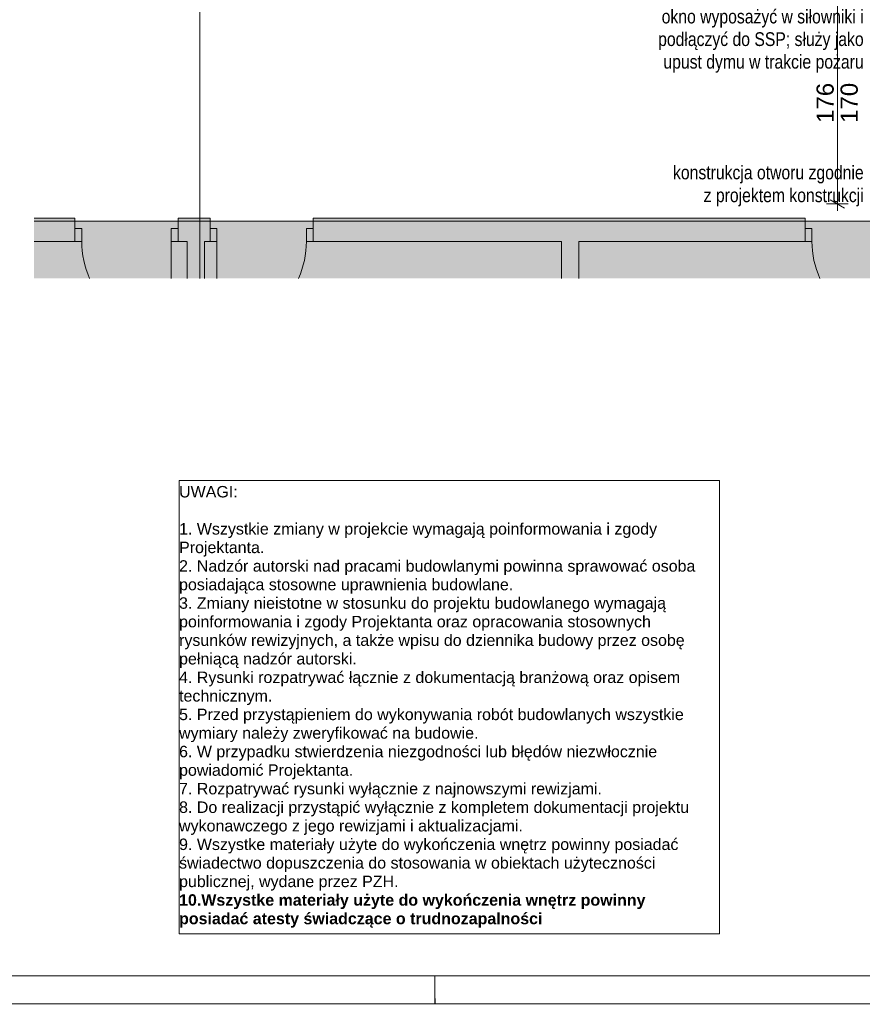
# Paper-space layout 'A-35 RZUT - PIĘTRO 5' of a CAD drawing. Header units: millimetres. Extents: x 0 to 800, y 0 to 500.
# Tile 7 of 18: x 547 to 695, y 0 to 172. Entities that reach past the tile are written whole.
import ezdxf
from ezdxf.xclip import XClip

# ---------------------------------------------------------------- set-up
doc = ezdxf.new("R2010")
doc.units = ezdxf.units.MM
doc.header["$MEASUREMENT"] = 0
doc.header["$XCLIPFRAME"] = 0
doc.linetypes.add('DASHDOTX2', pattern=[1000, 500, -250, 0, -250])
doc.linetypes.add('PRZERYWANA_DU_A', pattern=[550, 350, -200])
for name, color, linetype, lineweight in [('0_Nr_pióra__2', 8, 'Continuous', 13), ('A_Arkusz_Nr_pióra__1', 7, 'Continuous', 20), ('A_wymiary_Nr_pióra__1', 7, 'Continuous', 20), ('A_wymiary_Nr_pióra__2', 8, 'Continuous', 13), ('A_ściany_Nr_pióra__1', 7, 'Continuous', 20), ('Drzwi Archicad_Nr_pióra__1', 7, 'Continuous', 20)]:
    doc.layers.add(name, color=color, linetype=linetype, lineweight=lineweight)
for name, color, linetype, lineweight, true_color in [('A_Arkusz_Nr_pióra__237', 7, 'Continuous', 5, 0x343434), ('A_opis_Nr_pióra__8', 7, 'Continuous', 13, 0x4c4c4c), ('A_osie_Nr_pióra__16', 7, 'Continuous', 5, 0x0f0f0f)]:
    doc.layers.add(name, color=color, linetype=linetype, lineweight=lineweight, true_color=true_color)
for name, color, linetype in [('A_podrys', 7, 'Continuous'), ('A_ściany', 7, 'Continuous'), ('Drzwi Archicad', 7, 'Continuous')]:
    doc.layers.add(name, color=color, linetype=linetype)
doc.styles.add('STYL_AUTOMATYCZNY_1', font='arial.ttf')
doc.styles.add('STYL_AUTOMATYCZNY_2', font='ARIALN.TTF')
doc.styles.add('STYL_AUTOMATYCZNY_5', font='arial.ttf')

# ---------------------------------------------------------------- blocks, each defined once
blk = doc.blocks.new('Rysunek_2_2', base_point=(-3499.63, -631.4))
at = {"linetype": 'Continuous', "lineweight": 0, "true_color": 0x484848}
blk.add_hatch(color=251, dxfattribs=at).paths.add_polyline_path([(780.1, 478.17), (549.97, 478.17), (549.97, 454.37), (742.1, 454.37), (742.1, 136.75), (549.97, 136.75), (549.97, 126.75), (780.1, 126.75)])
at = {"layer": 'A_ściany', "linetype": 'Continuous', "lineweight": 0, "true_color": 0x000000}
for points in [[(557.11, 137.25), (549.97, 137.25), (549.97, 133.19), (557.11, 133.19)], [(575.16, 133.19), (580.73, 133.19), (580.73, 137.25), (575.16, 137.25)], [(598.78, 137.25), (598.78, 133.19), (684.71, 133.19), (684.71, 137.25)], [(579.76, 133.19), (576.76, 133.19), (576.76, 126.75), (579.76, 126.75)], [(645.16, 133.19), (642.16, 133.19), (642.16, 126.75), (645.16, 126.75)]]:
    blk.add_hatch(color=18, dxfattribs=at).paths.add_polyline_path(points)
at = {"layer": 'Drzwi Archicad', "linetype": 'Continuous', "lineweight": 0, "true_color": 0xfdfdfd}
for points in [[(557.11, 135.49), (557.11, 133.19), (558.31, 133.19), (558.31, 135.49)], [(575.16, 133.19), (575.16, 135.49), (573.96, 135.49), (573.96, 133.19)], [(580.73, 133.19), (581.93, 133.19), (581.93, 135.49), (580.73, 135.49)], [(598.78, 135.49), (597.58, 135.49), (597.58, 133.19), (598.78, 133.19)], [(684.71, 135.49), (684.71, 133.19), (685.91, 133.19), (685.91, 135.49)]]:
    blk.add_hatch(color=7, dxfattribs=at).paths.add_polyline_path(points)
at = {"layer": '0_Nr_pióra__2', "color": 8, "linetype": 'PRZERYWANA_DU_A', "lineweight": 13, "ltscale": 2, "flags": 128}
blk.add_lwpolyline([(549.97, 136.75), (742.1, 136.75), (742.1, 454.37), (549.97, 454.37)], dxfattribs=at)
at = {"layer": 'A_osie_Nr_pióra__16', "color": 250, "linetype": 'DASHDOTX2', "lineweight": 5, "ltscale": 2, "true_color": 0x0f0f0f}
blk.add_line((578.96, 425.66), (578.96, 126.75), dxfattribs=at)
at = {"layer": 'A_wymiary_Nr_pióra__1', "color": 7, "linetype": 'Continuous', "lineweight": 20, "ltscale": 2}
blk.add_line((689.11, 140.47), (691.61, 139.03), dxfattribs=at)
at = {"layer": 'A_wymiary_Nr_pióra__2', "color": 8, "linetype": 'Continuous', "lineweight": 13, "ltscale": 2}
for p, q in [((690.36, 139.75), (690.36, 174.95)), ((692.23, 139.75), (688.48, 139.75)), ((690.36, 138.53), (690.36, 139.75))]:
    blk.add_line(p, q, dxfattribs=at)
at = {"layer": 'A_ściany_Nr_pióra__1', "color": 7, "linetype": 'Continuous', "lineweight": 20, "ltscale": 2}
for p, q in [((557.11, 137.25), (556.37, 137.25)), ((557.11, 135.49), (557.11, 137.25)), ((575.16, 137.25), (575.9, 137.25)), ((575.16, 135.49), (575.16, 137.25)), ((580.73, 137.25), (579.99, 137.25)), ((580.73, 135.49), (580.73, 137.25)), ((598.78, 137.25), (599.52, 137.25)), ((598.78, 135.49), (598.78, 137.25)), ((684.71, 137.25), (683.97, 137.25)), ((684.71, 135.49), (684.71, 137.25)), ((557.11, 133.19), (557.11, 135.49)), ((575.16, 133.19), (575.16, 135.49)), ((580.73, 133.19), (580.73, 135.49)), ((598.78, 133.19), (598.78, 135.49)), ((684.71, 133.19), (684.71, 135.49)), ((557.11, 133.19), (556.17, 133.19)), ((575.16, 133.19), (576.1, 133.19)), ((580.73, 133.19), (579.79, 133.19)), ((598.78, 133.19), (599.72, 133.19)), ((684.71, 133.19), (683.77, 133.19))]:
    blk.add_line(p, q, dxfattribs=at)
at = {"layer": 'A_ściany_Nr_pióra__1', "color": 7, "linetype": 'Continuous', "lineweight": 20, "ltscale": 2, "flags": 128}
for points in [[(557.11, 137.25), (549.97, 137.25)], [(580.73, 137.25), (575.16, 137.25)], [(684.71, 137.25), (598.78, 137.25)], [(549.97, 133.19), (557.11, 133.19)], [(575.16, 133.19), (576.76, 133.19)], [(576.76, 133.19), (576.76, 126.75)], [(579.76, 133.19), (580.73, 133.19)], [(579.76, 126.75), (579.76, 133.19)], [(598.78, 133.19), (642.16, 133.19)], [(642.16, 133.19), (642.16, 126.75)], [(645.16, 133.19), (684.71, 133.19)], [(645.16, 126.75), (645.16, 133.19)]]:
    blk.add_lwpolyline(points, dxfattribs=at)
at = {"layer": 'Drzwi Archicad_Nr_pióra__1', "color": 7, "linetype": 'Continuous', "lineweight": 20, "ltscale": 2}
for p, q in [((557.11, 137.25), (556.37, 137.25)), ((557.11, 137.25), (556.37, 137.25)), ((557.11, 135.49), (557.11, 137.25)), ((557.11, 135.49), (557.11, 137.25)), ((575.16, 135.49), (575.16, 137.25)), ((575.16, 135.49), (575.16, 137.25)), ((575.16, 137.25), (575.9, 137.25)), ((575.16, 137.25), (575.9, 137.25)), ((580.73, 137.25), (579.99, 137.25)), ((580.73, 137.25), (579.99, 137.25)), ((580.73, 135.49), (580.73, 137.25)), ((580.73, 135.49), (580.73, 137.25)), ((598.78, 135.49), (598.78, 137.25)), ((598.78, 135.49), (598.78, 137.25)), ((598.78, 137.25), (599.52, 137.25)), ((598.78, 137.25), (599.52, 137.25)), ((684.71, 137.25), (683.97, 137.25)), ((684.71, 137.25), (683.97, 137.25)), ((684.71, 135.49), (684.71, 137.25)), ((684.71, 135.49), (684.71, 137.25)), ((557.11, 135.49), (558.31, 135.49)), ((557.11, 133.19), (557.11, 135.49)), ((557.11, 133.19), (557.11, 135.49)), ((557.11, 133.19), (557.11, 135.49)), ((558.31, 135.49), (558.31, 133.19)), ((573.96, 133.19), (573.96, 135.49)), ((573.96, 135.49), (575.16, 135.49)), ((575.16, 135.49), (575.16, 133.19)), ((575.16, 133.19), (575.16, 135.49)), ((575.16, 133.19), (575.16, 135.49)), ((581.93, 135.49), (580.73, 135.49)), ((580.73, 135.49), (580.73, 133.19)), ((580.73, 133.19), (580.73, 135.49)), ((580.73, 133.19), (580.73, 135.49)), ((581.93, 133.19), (581.93, 135.49)), ((598.78, 135.49), (597.58, 135.49)), ((597.58, 135.49), (597.58, 133.19)), ((598.78, 133.19), (598.78, 135.49)), ((598.78, 133.19), (598.78, 135.49)), ((598.78, 133.19), (598.78, 135.49)), ((684.71, 135.49), (685.91, 135.49)), ((684.71, 133.19), (684.71, 135.49)), ((684.71, 133.19), (684.71, 135.49)), ((684.71, 133.19), (684.71, 135.49)), ((685.91, 135.49), (685.91, 133.19)), ((557.11, 133.19), (556.17, 133.19)), ((557.11, 133.19), (556.17, 133.19)), ((558.31, 133.19), (557.11, 133.19)), ((575.16, 133.19), (573.96, 133.19)), ((573.96, 133.19), (573.96, 126.75)), ((575.16, 133.19), (576.1, 133.19)), ((575.16, 133.19), (576.1, 133.19)), ((580.73, 133.19), (579.79, 133.19)), ((580.73, 133.19), (579.79, 133.19)), ((580.73, 133.19), (581.93, 133.19)), ((581.93, 133.19), (581.93, 126.75)), ((597.58, 133.19), (598.78, 133.19)), ((598.78, 133.19), (599.72, 133.19)), ((598.78, 133.19), (599.72, 133.19)), ((684.71, 133.19), (683.77, 133.19)), ((684.71, 133.19), (683.77, 133.19)), ((685.91, 133.19), (684.71, 133.19))]:
    blk.add_line(p, q, dxfattribs=at)
for centre, start, end in [((573.96, 133.19), 180, 204.2941), ((581.93, 133.19), 335.7059, 0), ((701.56, 133.19), 180, 204.2941)]:
    blk.add_arc(centre, 15.65, start, end, dxfattribs=at)
at = {"layer": 'A_opis_Nr_pióra__8', "color": 251, "linetype": 'Continuous', "lineweight": 13, "true_color": 0x4c4c4c, "char_height": 2.4, "attachment_point": 6, "style": 'STYL_AUTOMATYCZNY_2'}
for s, insert, width, line_spacing_factor in [('\\A1;{\\pqr;\\fArial Narrow|b0|i0|c238|p0;\\W1.000000;okno wyposażyć w siłowniki i podłączyć do SSP; służy jako upust dymu w trakcie pożaru}', (694.95, 168.19), 36.3149, 0.987309), ('\\A1;{\\pqr;\\fArial Narrow|b0|i0|c238|p0;\\W1.000000;konstrukcja otworu zgodnie z projektem konstrukcji}', (694.95, 142.9), 33.909, 0.996837)]:
    blk.add_mtext(s, dxfattribs=dict(at, insert=insert, width=width, line_spacing_factor=line_spacing_factor))
at = {"layer": 'A_wymiary_Nr_pióra__1', "color": 7, "linetype": 'Continuous', "lineweight": 20, "char_height": 3, "width": 6.8645, "attachment_point": 7, "rotation": 90, "style": 'STYL_AUTOMATYCZNY_5'}
for s, insert in [('\\A1;{\\pql;\\fArial|b0|i0|c238|p0;\\W1.000000;176}', (689.76, 153.92)), ('\\A1;{\\pql;\\fArial|b0|i0|c238|p0;\\W1.000000;170}', (693.96, 153.92))]:
    blk.add_mtext(s, dxfattribs=dict(at, insert=insert))

psp = doc.layouts.new('A-35 RZUT - PIĘTRO 5')

# ---------------------------------------------------------------- linework, layer by layer
at = {"layer": '0_Nr_pióra__2', "color": 8, "linetype": 'Continuous', "lineweight": 13, "flags": 128}
psp.add_lwpolyline([(575.32, 91.43), (669.74, 91.43), (669.74, 12.24), (575.32, 12.24)], close=True, dxfattribs=at)
at = {"layer": 'A_Arkusz_Nr_pióra__1', "color": 7, "linetype": 'Continuous', "lineweight": 20}
psp.add_line((795.1, 4.9), (29.9, 4.9), dxfattribs=at)
at = {"layer": 'A_Arkusz_Nr_pióra__1', "color": 7, "linetype": 'Continuous', "lineweight": 20, "flags": 128}
psp.add_lwpolyline([(0, 500), (800, 500), (800, 0), (0, 0)], close=True, dxfattribs=at)
at = {"layer": 'A_Arkusz_Nr_pióra__237', "color": 250, "linetype": 'Continuous', "lineweight": 5, "true_color": 0x343434}
for p, q in [((620, 0), (620, 4.9)), ((620.1, -0.1), (620.1, 0.9))]:
    psp.add_line(p, q, dxfattribs=at)

# ---------------------------------------------------------------- block references
at = {"layer": 'A_podrys', "color": 37, "linetype": 'Continuous', "lineweight": 5, "true_color": 0x656532}
ref = psp.add_blockref('Rysunek_2_2', (-3499.63, -631.4), dxfattribs=at)
XClip(ref).set_block_clipping_path([(549.9695795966, 126.7487186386), (780.1, 478.1668323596)])

# ---------------------------------------------------------------- texts
at = {"layer": '0_Nr_pióra__2', "color": 8, "linetype": 'Continuous', "lineweight": 13, "insert": (575.32, 90.47), "char_height": 2, "width": 93.4245, "attachment_point": 1, "line_spacing_factor": 0.972584, "style": 'STYL_AUTOMATYCZNY_1'}
psp.add_mtext('\\A1;{\\pql;\\fArial|b0|i0|c238|p0;\\W1.000000;UWAGI:\\P\\pql;\\fArial|b0|i0|c238|p0;\\W1.000000;\\P\\pql;\\fArial|b0|i0|c238|p0;\\W1.000000;1. Wszystkie zmiany w projekcie wymagają poinformowania i zgody Projektanta.\\P\\pql;\\fArial|b0|i0|c238|p0;\\W1.000000;2. Nadzór autorski nad pracami budowlanymi powinna sprawować osoba posiadająca stosowne uprawnienia budowlane.\\P\\pql;\\fArial|b0|i0|c238|p0;\\W1.000000;3. Zmiany nieistotne w stosunku do projektu budowlanego wymagają poinformowania i zgody Projektanta oraz opracowania stosownych rysunków rewizyjnych, a także wpisu do dziennika budowy przez osobę pełniącą nadzór autorski.\\P\\pql;\\fArial|b0|i0|c238|p0;\\W1.000000;4. Rysunki rozpatrywać łącznie z dokumentacją branżową oraz opisem technicznym.\\P\\pql;\\pt3.76365;\\fArial|b0|i0|c238|p0;\\W1.000000;5. Przed przystąpieniem do wykonywania robót budowlanych wszystkie wymiary należy zweryfikować na budowie.\\P\\pql;\\fArial|b0|i0|c238|p0;\\W1.000000;6. W przypadku stwierdzenia niezgodności lub błędów niezwłocznie powiadomić Projektanta.\\P\\pql;\\fArial|b0|i0|c238|p0;\\W1.000000;7. Rozpatrywać rysunki wyłącznie z najnowszymi rewizjami.\\P\\pql;\\fArial|b0|i0|c238|p0;\\W1.000000;8. Do realizacji przystąpić wyłącznie z kompletem dokumentacji projektu wykonawczego z jego rewizjami i aktualizacjami.\\P\\pql;\\fArial|b0|i0|c238|p0;\\W1.000000;9. Wszystke materiały użyte do wykończenia wnętrz powinny posiadać świadectwo dopuszczenia do stosowania w obiektach użyteczności publicznej, wydane przez PZH.\\P\\pql;\\fArial|b1|i0|c238|p0;\\W1.000000;10.Wszystke materiały użyte do wykończenia wnętrz powinny posiadać atesty świadczące o trudnozapalności}', dxfattribs=at)

doc.saveas('drawing.dxf')
